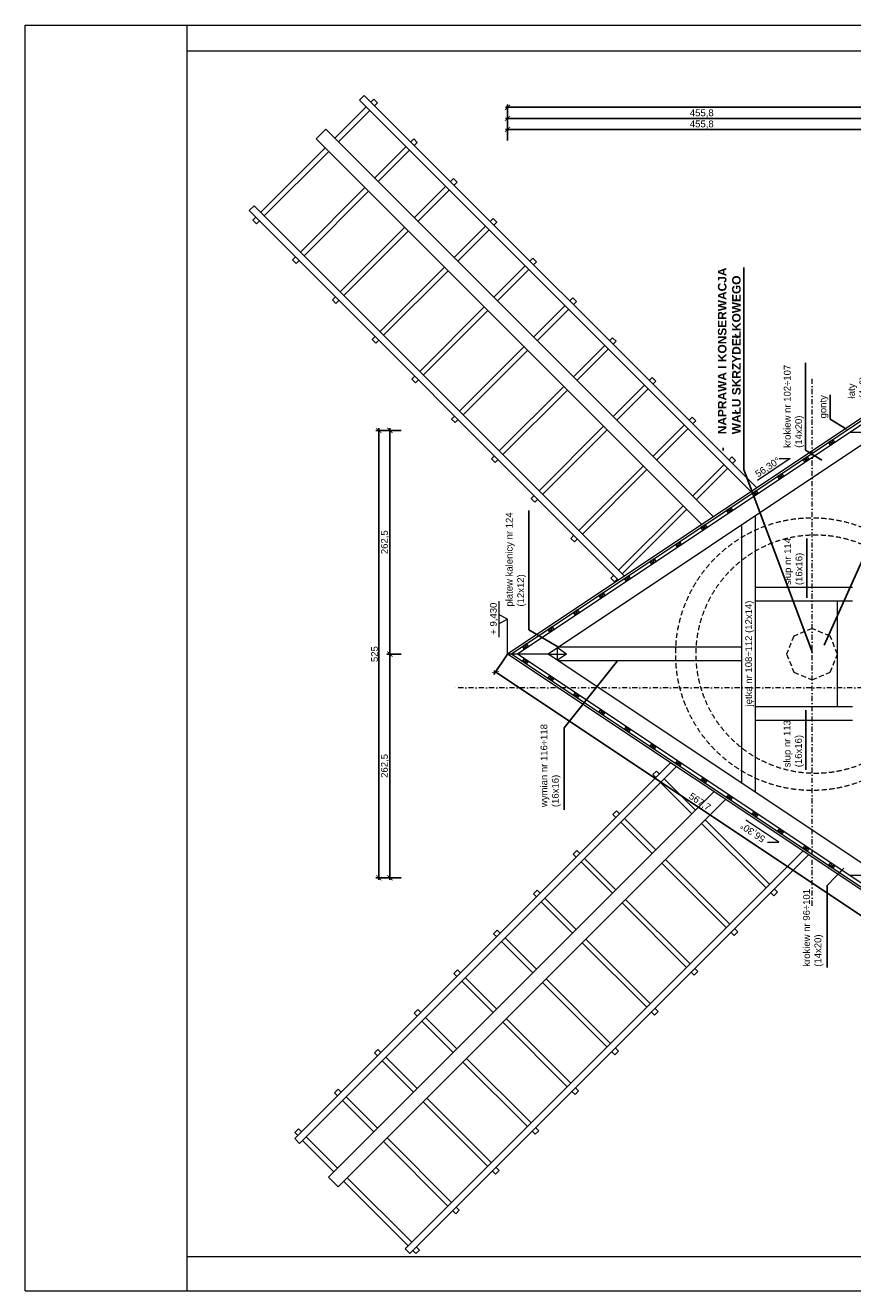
# Model space of a CAD drawing. Header units: millimetres. Extents: x -80660 to 263001, y 590205 to 619905.
# Tile 28 of 64: x 26859 to 36569, y 605055 to 619905. Entities that reach past the tile are written whole.
import ezdxf

# ---------------------------------------------------------------- set-up
doc = ezdxf.new("R2010")
doc.units = ezdxf.units.MM
doc.linetypes.add('DASHDOTX2', pattern=[2, 1, -0.5, 0, -0.5])
doc.linetypes.add('DASHEDX2', pattern=[1.5, 1, -0.5])
for name, color, linetype, lineweight in [('l.c.9', 3, 'Continuous', 9), ('l.k.k 15', 1, 'Continuous', 15), ('l.k.k. 5', 4, 'DASHEDX2', 5), ('l.kr.kp.9', 5, 'DASHDOTX2', 9)]:
    doc.layers.add(name, color=color, linetype=linetype, lineweight=lineweight)
doc.styles.add('styl1', font='arial.ttf')
doc.dimstyles.new('stefan', dxfattribs={"dimtxt": 80, "dimasz": 60, "dimexe": 35, "dimexo": 0, "dimgap": 10, "dimtad": 1, "dimdec": 1, "dimlfac": 0.1, "dimtxsty": 'styl1', "dimblk": 'ARCHTICK', "dimcen": 2.5, "dimdle": 25, "dimadec": 0, "dimazin": 0, "dimtfac": 1, "dimtdec": 1, "dimtmove": 0, "dimatfit": 3, "dimfxl": 1, "dimarcsym": 0})

# ---------------------------------------------------------------- blocks, each defined once
blk = doc.blocks.new('_ArchTick')
at = {"color": 0, "const_width": 0.15}
blk.add_lwpolyline([(-0.5, -0.5), (0.5, 0.5)], dxfattribs=at)
blk = doc.blocks.new('*D1419')
at = {"layer": 'Defpoints', "color": 0}
for p in [(31139, 615150), (31269, 615150), (31269, 612525)]:
    blk.add_point(p, dxfattribs=at)
at = {"layer": 'l.c.9', "color": 0, "lineweight": -2}
for p, q in [((31269, 615150), (31104, 615150)), ((31139, 612500), (31139, 615175)), ((31269, 612525), (31104, 612525))]:
    blk.add_line(p, q, dxfattribs=at)
at = {"layer": 'l.c.9', "color": 0, "lineweight": -2, "xscale": 60, "yscale": 60, "zscale": 60}
for p, rotation in [((31139, 615150), 90), ((31139, 612525), 270)]:
    blk.add_blockref('_ArchTick', p, dxfattribs=dict(at, rotation=rotation))
at = {"layer": 'l.c.9', "color": 0, "insert": (31081, 613838), "char_height": 80, "attachment_point": 5, "rotation": 90, "style": 'styl1'}
blk.add_mtext('262,5', dxfattribs=at)
blk = doc.blocks.new('*D1420')
at = {"layer": 'Defpoints', "color": 0}
for p in [(31009, 615150), (31139, 615150), (31139, 609900)]:
    blk.add_point(p, dxfattribs=at)
at = {"layer": 'l.c.9', "color": 0, "lineweight": -2}
for p, q in [((31139, 615150), (30974, 615150)), ((31009, 609875), (31009, 615175)), ((31139, 609900), (30974, 609900))]:
    blk.add_line(p, q, dxfattribs=at)
at = {"layer": 'l.c.9', "color": 0, "lineweight": -2, "xscale": 60, "yscale": 60, "zscale": 60}
for p, rotation in [((31009, 615150), 90), ((31009, 609900), 270)]:
    blk.add_blockref('_ArchTick', p, dxfattribs=dict(at, rotation=rotation))
at = {"layer": 'l.c.9', "color": 0, "insert": (30958, 612525), "char_height": 80, "attachment_point": 5, "rotation": 90, "style": 'styl1'}
blk.add_mtext('525', dxfattribs=at)
blk = doc.blocks.new('*D1421')
at = {"layer": 'Defpoints', "color": 0}
for p in [(32518, 612525), (37242, 609375), (37102, 609165)]:
    blk.add_point(p, dxfattribs=at)
at = {"layer": 'l.c.9', "color": 0, "lineweight": -2}
for p, q in [((32518, 612525), (32359, 612286)), ((32358, 612329), (37122, 609151)), ((37242, 609375), (37082, 609136))]:
    blk.add_line(p, q, dxfattribs=at)
for p, xscale, yscale, zscale, rotation in [((32378, 612315), 60.00000000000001, 60.00000000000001, 60.00000000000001, 146.3000000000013), ((37102, 609165), 60, 60, 60, 326.3000000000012)]:
    blk.add_blockref('_ArchTick', p, dxfattribs=dict(at, xscale=xscale, yscale=yscale, zscale=zscale, rotation=rotation))
at = {"layer": 'l.c.9', "color": 0, "insert": (34772, 610788), "char_height": 80, "attachment_point": 5, "rotation": 326.3, "style": 'styl1'}
blk.add_mtext('567,7', dxfattribs=at)
blk = doc.blocks.new('*D1422')
at = {"layer": 'Defpoints', "color": 0}
for p in [(31139, 612525), (31269, 612525), (31269, 609900)]:
    blk.add_point(p, dxfattribs=at)
at = {"layer": 'l.c.9', "color": 0, "lineweight": -2}
for p, q in [((31269, 612525), (31104, 612525)), ((31139, 609875), (31139, 612550)), ((31269, 609900), (31104, 609900))]:
    blk.add_line(p, q, dxfattribs=at)
at = {"layer": 'l.c.9', "color": 0, "lineweight": -2, "xscale": 60, "yscale": 60, "zscale": 60}
for p, rotation in [((31139, 612525), 90), ((31139, 609900), 270)]:
    blk.add_blockref('_ArchTick', p, dxfattribs=dict(at, rotation=rotation))
at = {"layer": 'l.c.9', "color": 0, "insert": (31081, 611213), "char_height": 80, "attachment_point": 5, "rotation": 90, "style": 'styl1'}
blk.add_mtext('262,5', dxfattribs=at)
blk = doc.blocks.new('*D1423')
at = {"layer": 'Defpoints', "color": 0}
for p in [(37077, 618682), (32518, 618552), (37077, 618552)]:
    blk.add_point(p, dxfattribs=at)
at = {"layer": 'l.c.9', "color": 0, "lineweight": -2}
for p, q in [((32493, 618682), (37102, 618682)), ((32518, 618552), (32518, 618717)), ((37077, 618552), (37077, 618717))]:
    blk.add_line(p, q, dxfattribs=at)
at = {"layer": 'l.c.9', "color": 0, "lineweight": -2, "xscale": 60, "yscale": 60, "zscale": 60, "rotation": 180}
blk.add_blockref('_ArchTick', (32518, 618682), dxfattribs=at)
at = {"layer": 'l.c.9', "color": 0, "lineweight": -2, "xscale": 60, "yscale": 60, "zscale": 60}
blk.add_blockref('_ArchTick', (37077, 618682), dxfattribs=at)
at = {"layer": 'l.c.9', "color": 0, "insert": (34798, 618740), "char_height": 80, "attachment_point": 5, "style": 'styl1'}
blk.add_mtext('455,8', dxfattribs=at)
blk = doc.blocks.new('*D1426')
at = {"layer": 'Defpoints', "color": 0}
for p in [(32518, 618812), (32518, 618682), (37077, 618682)]:
    blk.add_point(p, dxfattribs=at)
at = {"layer": 'l.c.9', "color": 0, "lineweight": -2}
for p, q in [((37102, 618812), (32493, 618812)), ((32518, 618682), (32518, 618847)), ((37077, 618682), (37077, 618847))]:
    blk.add_line(p, q, dxfattribs=at)
at = {"layer": 'l.c.9', "color": 0, "lineweight": -2, "xscale": 60, "yscale": 60, "zscale": 60, "rotation": 180}
blk.add_blockref('_ArchTick', (32518, 618812), dxfattribs=at)
at = {"layer": 'l.c.9', "color": 0, "lineweight": -2, "xscale": 60, "yscale": 60, "zscale": 60}
blk.add_blockref('_ArchTick', (37077, 618812), dxfattribs=at)
at = {"layer": 'l.c.9', "color": 0, "insert": (34798, 618870), "char_height": 80, "attachment_point": 5, "style": 'styl1'}
blk.add_mtext('455,8', dxfattribs=at)
blk = doc.blocks.new('*D1427')
at = {"layer": 'Defpoints', "color": 0}
for p in [(32518, 618812), (45932, 618942), (45932, 618812)]:
    blk.add_point(p, dxfattribs=at)
at = {"layer": 'l.c.9', "color": 0, "lineweight": -2}
for p, q in [((32518, 618812), (32518, 618977)), ((45932, 618812), (45932, 618977)), ((32493, 618942), (45957, 618942))]:
    blk.add_line(p, q, dxfattribs=at)
at = {"layer": 'l.c.9', "color": 0, "lineweight": -2, "xscale": 60, "yscale": 60, "zscale": 60, "rotation": 180}
blk.add_blockref('_ArchTick', (32518, 618942), dxfattribs=at)
at = {"layer": 'l.c.9', "color": 0, "lineweight": -2, "xscale": 60, "yscale": 60, "zscale": 60}
blk.add_blockref('_ArchTick', (45932, 618942), dxfattribs=at)
at = {"layer": 'l.c.9', "color": 0, "insert": (39225, 619000), "char_height": 80, "attachment_point": 5, "style": 'styl1'}
blk.add_mtext('1341,3', dxfattribs=at)

msp = doc.modelspace()

# ---------------------------------------------------------------- linework, layer by layer
at = {"layer": 'l.c.9', "color": 0}
for p, q in [((26859.38, 619904.52), (47859.38, 619904.52)), ((26859.38, 605054.52), (26859.38, 619904.52)), ((26859.38, 605054.52), (26859.38, 619904.52)), ((28759.38, 605054.52), (28759.38, 619904.52)), ((28759.38, 619604.52), (47559.38, 619604.52)), ((30780.84, 619024.45), (30837.41, 619081.02)), ((35380.44, 614424.85), (30780.84, 619024.45)), ((35442.96, 614475.48), (30837.41, 619081.02)), ((30915.19, 619003.24), (30950.55, 619038.59)), ((30992.98, 618996.17), (30950.55, 619038.59)), ((30957.62, 618960.81), (30992.98, 618996.17)), ((30490.93, 618578.97), (30858.63, 618946.67)), ((30533.36, 618536.55), (30901.05, 618904.24)), ((30384.86, 618685.04), (30271.73, 618571.9)), ((34933.92, 614135.99), (30384.86, 618685.04)), ((34798.17, 614045.46), (30271.73, 618571.9)), ((31381.88, 618536.55), (31417.24, 618571.9)), ((31459.67, 618529.48), (31417.24, 618571.9)), ((31424.31, 618494.12), (31459.67, 618529.48)), ((29621.19, 617709.23), (30377.79, 618465.84)), ((29663.62, 617666.81), (30420.22, 618423.41)), ((30957.62, 618112.28), (31325.32, 618479.98)), ((31000.05, 618069.86), (31367.74, 618437.55)), ((31848.58, 618069.86), (31883.93, 618105.21)), ((31926.36, 618062.79), (31883.93, 618105.21)), ((31891, 618027.43), (31926.36, 618062.79)), ((30087.88, 617242.54), (30844.48, 617999.15)), ((30130.31, 617200.12), (30886.91, 617956.72)), ((31424.31, 617645.59), (31792.01, 618013.29)), ((31466.74, 617603.17), (31834.43, 617970.86)), ((29486.84, 617730.45), (29543.41, 617787.02)), ((33890.38, 613440.04), (29543.41, 617787.02)), ((33822.51, 613394.77), (29486.84, 617730.45)), ((29529.26, 617617.31), (29564.62, 617652.66)), ((29571.69, 617574.88), (29529.26, 617617.31)), ((32315.27, 617603.17), (32350.62, 617638.52)), ((32393.05, 617596.1), (32350.62, 617638.52)), ((29571.69, 617574.88), (29607.05, 617610.24)), ((30554.57, 616775.85), (31311.17, 617532.46)), ((30597, 616733.43), (31353.6, 617490.03)), ((31891, 617178.9), (32258.7, 617546.6)), ((31933.43, 617136.48), (32301.12, 617504.17)), ((32357.69, 617560.74), (32393.05, 617596.1)), ((29995.96, 617150.62), (30031.31, 617185.97)), ((32781.96, 617136.48), (32817.31, 617171.83)), ((32859.74, 617129.41), (32817.31, 617171.83)), ((30038.38, 617108.19), (29995.96, 617150.62)), ((30038.38, 617108.19), (30073.74, 617143.55)), ((31021.26, 616309.16), (31777.86, 617065.77)), ((31063.69, 616266.74), (31820.29, 617023.34)), ((32357.69, 616712.21), (32725.39, 617079.91)), ((32400.12, 616669.79), (32767.81, 617037.48)), ((32824.38, 617094.05), (32859.74, 617129.41)), ((30462.65, 616683.93), (30498, 616719.28)), ((30505.07, 616641.5), (30462.65, 616683.93)), ((30505.07, 616641.5), (30540.43, 616676.86)), ((31487.95, 615842.47), (32244.56, 616599.08)), ((32824.38, 616245.52), (33192.08, 616613.22)), ((33248.65, 616669.79), (33284, 616705.14)), ((33326.43, 616662.72), (33284, 616705.14)), ((33291.07, 616627.36), (33326.43, 616662.72)), ((31530.38, 615800.05), (32286.98, 616556.65)), ((32866.81, 616203.1), (33234.5, 616570.79)), ((30929.34, 616217.24), (30964.69, 616252.59)), ((30971.76, 616174.81), (30929.34, 616217.24)), ((30971.76, 616174.81), (31007.12, 616210.17)), ((31954.64, 615375.78), (32711.25, 616132.39)), ((33291.07, 615778.83), (33658.77, 616146.53)), ((33715.34, 616203.1), (33750.69, 616238.45)), ((33793.12, 616196.03), (33750.69, 616238.45)), ((33757.76, 616160.67), (33793.12, 616196.03)), ((31997.07, 615333.35), (32753.67, 616089.96)), ((33333.5, 615736.41), (33701.19, 616104.1)), ((31396.03, 615750.55), (31431.38, 615785.9)), ((31438.45, 615708.12), (31396.03, 615750.55)), ((31438.45, 615708.12), (31473.81, 615743.48)), ((34182.03, 615736.41), (34217.38, 615771.76)), ((34259.81, 615729.33), (34217.38, 615771.76)), ((34224.45, 615693.98), (34259.81, 615729.33)), ((32421.33, 614909.09), (33177.94, 615665.69)), ((32463.76, 614866.66), (33220.36, 615623.27)), ((37241.69, 615675.08), (32518.46, 612525.08)), ((37255.56, 615654.28), (32563.52, 612525.08)), ((37256.95, 615607.13), (32635.61, 612525.08)), ((33757.76, 615312.14), (34125.46, 615679.84)), ((33800.19, 615269.72), (34167.89, 615637.41)), ((31862.72, 615283.86), (31898.07, 615319.21)), ((31905.14, 615241.43), (31862.72, 615283.86)), ((31905.14, 615241.43), (31940.5, 615276.79)), ((34648.72, 615269.72), (34684.07, 615305.07)), ((34726.5, 615262.64), (34684.07, 615305.07)), ((34691.14, 615227.29), (34726.5, 615262.64)), ((32888.02, 614442.4), (33644.63, 615199)), ((32930.45, 614399.97), (33687.05, 615156.58)), ((34224.45, 614845.45), (34592.15, 615213.15)), ((34266.88, 614803.02), (34634.58, 615170.72)), ((42723.69, 615125.08), (36534.15, 615125.08)), ((36816.69, 615073.11), (32996.07, 612525.08)), ((36336.25, 615041.18), (36286.33, 615007.89)), ((36286.33, 615007.89), (36358.44, 615007.9)), ((36286.33, 615007.89), (36308.53, 614974.61)), ((36336.25, 615041.18), (36308.53, 614974.61)), ((36336.25, 615041.18), (36358.44, 615007.9)), ((32329.41, 614817.17), (32364.76, 614852.52)), ((32371.83, 614774.74), (32329.41, 614817.17)), ((32371.83, 614774.74), (32407.19, 614810.1)), ((35115.41, 614803.02), (35150.76, 614838.38)), ((35193.19, 614795.95), (35150.76, 614838.38)), ((35157.83, 614760.6), (35193.19, 614795.95)), ((35837.27, 614821.33), (35450.94, 614563.68)), ((35705.05, 614821.33), (35837.27, 614821.33)), ((36036.75, 614841.43), (35986.83, 614808.14)), ((35986.83, 614808.14), (36058.94, 614808.16)), ((35986.83, 614808.14), (36009.02, 614774.87)), ((36036.75, 614841.43), (36009.02, 614774.87)), ((36036.75, 614841.43), (36058.94, 614808.16)), ((33354.71, 613975.71), (34111.32, 614732.31)), ((33397.14, 613933.28), (34153.74, 614689.89)), ((34691.14, 614378.76), (35058.84, 614746.46)), ((34733.57, 614336.33), (35101.27, 614704.03)), ((35737.24, 614641.69), (35687.33, 614608.4)), ((35737.24, 614641.69), (35709.52, 614575.12)), ((35737.24, 614641.69), (35759.44, 614608.41)), ((35687.33, 614608.4), (35759.44, 614608.41)), ((35687.33, 614608.4), (35709.52, 614575.12)), ((32796.1, 614350.48), (32831.45, 614385.83)), ((32838.52, 614308.05), (32796.1, 614350.48)), ((35437.74, 614441.95), (35387.82, 614408.66)), ((35387.82, 614408.66), (35459.93, 614408.67)), ((35387.82, 614408.66), (35410.02, 614375.38)), ((35437.74, 614441.95), (35410.02, 614375.38)), ((35437.74, 614441.95), (35459.93, 614408.67)), ((32838.52, 614308.05), (32873.88, 614343.41)), ((33821.4, 613509.02), (34578.01, 614265.62)), ((33863.83, 613466.59), (34620.43, 614223.2)), ((35138.24, 614242.2), (35088.32, 614208.91)), ((35088.32, 614208.91), (35160.43, 614208.92)), ((35088.32, 614208.91), (35110.51, 614175.63)), ((35138.24, 614242.2), (35110.51, 614175.63)), ((35138.24, 614242.2), (35160.43, 614208.92)), ((35426.69, 610904.06), (35426.69, 614146.1)), ((33262.79, 613883.79), (33298.14, 613919.14)), ((34838.73, 614042.46), (34788.82, 614009.17)), ((34788.82, 614009.17), (34860.93, 614009.18)), ((34788.82, 614009.17), (34811.01, 613975.89)), ((34838.73, 614042.46), (34811.01, 613975.89)), ((34838.73, 614042.46), (34860.93, 614009.18)), ((35266.69, 611010.77), (35266.69, 614039.39)), ((33305.22, 613841.36), (33262.79, 613883.79)), ((33305.22, 613841.36), (33340.57, 613876.71)), ((34539.23, 613842.71), (34489.31, 613809.42)), ((34489.31, 613809.42), (34561.42, 613809.44)), ((34489.31, 613809.42), (34511.51, 613776.15)), ((34539.23, 613842.71), (34511.51, 613776.15)), ((34539.23, 613842.71), (34561.42, 613809.44)), ((34239.73, 613642.97), (34189.81, 613609.68)), ((34189.81, 613609.68), (34261.92, 613609.69)), ((34189.81, 613609.68), (34212, 613576.4)), ((34239.73, 613642.97), (34212, 613576.4)), ((34239.73, 613642.97), (34261.92, 613609.69)), ((33729.48, 613417.1), (33764.83, 613452.45)), ((33771.91, 613374.67), (33729.48, 613417.1)), ((33771.91, 613374.67), (33807.26, 613410.02)), ((33940.22, 613443.23), (33890.3, 613409.94)), ((33890.3, 613409.94), (33962.42, 613409.95)), ((33890.3, 613409.94), (33912.5, 613376.66)), ((33940.22, 613443.23), (33912.5, 613376.66)), ((33940.22, 613443.23), (33962.42, 613409.95)), ((36566.69, 613305.08), (35426.69, 613305.08)), ((33640.72, 613243.48), (33590.8, 613210.19)), ((33590.8, 613210.19), (33662.91, 613210.2)), ((33590.8, 613210.19), (33612.99, 613176.91)), ((33640.72, 613243.48), (33612.99, 613176.91)), ((33640.72, 613243.48), (33662.91, 613210.2)), ((32418.46, 612724.83), (32418.46, 613144.83)), ((33341.21, 613043.74), (33291.3, 613010.45)), ((33291.3, 613010.45), (33363.41, 613010.46)), ((33291.3, 613010.45), (33313.49, 612977.17)), ((33341.21, 613043.74), (33313.49, 612977.17)), ((33341.21, 613043.74), (33363.41, 613010.46)), ((36566.69, 613145.08), (35426.69, 613145.08)), ((36391.69, 611905.08), (36391.69, 613145.08)), ((32518.46, 612934.83), (32418.46, 612984.83)), ((32418.46, 612884.83), (32518.46, 612934.83)), ((32518.46, 612525.08), (32518.46, 612934.83)), ((33041.71, 612843.99), (32991.79, 612810.7)), ((32991.79, 612810.7), (33063.91, 612810.72)), ((32991.79, 612810.7), (33013.99, 612777.43)), ((33041.71, 612843.99), (33013.99, 612777.43)), ((33041.71, 612843.99), (33063.91, 612810.72)), ((32742.21, 612644.25), (32692.29, 612610.96)), ((32692.29, 612610.96), (32764.4, 612610.97)), ((32692.29, 612610.96), (32714.48, 612577.68)), ((32742.21, 612644.25), (32714.48, 612577.68)), ((32742.21, 612644.25), (32764.4, 612610.97)), ((33212.35, 612525.08), (33104.21, 612597.2)), ((33104.21, 612452.96), (33104.21, 612597.2)), ((35266.69, 612605.08), (33116.03, 612605.08)), ((37241.69, 609375.08), (32518.46, 612525.08)), ((32996.07, 612525.08), (32518.46, 612525.08)), ((37255.56, 609395.88), (32563.52, 612525.08)), ((37256.95, 609443.03), (32635.61, 612525.08)), ((32692.29, 612439.2), (32714.48, 612472.48)), ((32742.21, 612405.91), (32692.29, 612439.2)), ((32764.4, 612439.19), (32692.29, 612439.2)), ((32714.48, 612472.48), (32742.21, 612405.91)), ((32742.21, 612405.91), (32764.4, 612439.19)), ((36816.69, 609977.05), (32996.07, 612525.08)), ((32996.07, 612525.08), (33212.35, 612525.08)), ((33212.35, 612525.08), (33104.21, 612452.96)), ((35266.69, 612445.08), (33116.03, 612445.08)), ((32991.79, 612239.46), (33013.99, 612272.73)), ((33013.99, 612272.73), (33041.71, 612206.17)), ((33041.71, 612206.17), (32991.79, 612239.46)), ((33063.91, 612239.44), (32991.79, 612239.46)), ((33041.71, 612206.17), (33063.91, 612239.44)), ((33291.3, 612039.71), (33313.49, 612072.99)), ((33341.21, 612006.42), (33291.3, 612039.71)), ((33363.41, 612039.7), (33291.3, 612039.71)), ((33313.49, 612072.99), (33341.21, 612006.42)), ((33341.21, 612006.42), (33363.41, 612039.7)), ((33590.8, 611839.97), (33612.99, 611873.25)), ((33640.72, 611806.68), (33590.8, 611839.97)), ((33662.91, 611839.96), (33590.8, 611839.97)), ((33612.99, 611873.25), (33640.72, 611806.68)), ((33640.72, 611806.68), (33662.91, 611839.96)), ((36566.69, 611905.08), (35426.69, 611905.08)), ((33890.3, 611640.22), (33912.5, 611673.5)), ((33912.5, 611673.5), (33940.22, 611606.93)), ((36566.69, 611745.08), (35426.69, 611745.08)), ((33940.22, 611606.93), (33890.3, 611640.22)), ((33962.42, 611640.21), (33890.3, 611640.22)), ((33940.22, 611606.93), (33962.42, 611640.21)), ((34189.81, 611440.48), (34212, 611473.76)), ((34239.73, 611407.19), (34189.81, 611440.48)), ((34261.92, 611440.47), (34189.81, 611440.48)), ((34212, 611473.76), (34239.73, 611407.19)), ((34239.73, 611407.19), (34261.92, 611440.47)), ((34431.49, 611249.25), (30022.29, 606840.05)), ((34489.31, 611240.74), (34511.51, 611274.01)), ((34539.23, 611207.45), (34489.31, 611240.74)), ((34561.42, 611240.72), (34489.31, 611240.74)), ((34511.51, 611274.01), (34539.23, 611207.45)), ((34539.23, 611207.45), (34561.42, 611240.72)), ((34499.36, 611203.99), (30078.85, 606783.48)), ((34264.93, 611153.4), (34222.5, 611110.98)), ((34222.5, 611110.98), (34257.85, 611075.62)), ((34264.93, 611153.4), (34300.28, 611118.05)), ((34314.42, 611019.05), (34682.12, 610651.36)), ((34356.85, 611061.48), (34724.55, 610693.78)), ((34788.82, 611040.99), (34811.01, 611074.27)), ((34838.73, 611007.7), (34788.82, 611040.99)), ((34860.93, 611040.98), (34788.82, 611040.99)), ((34811.01, 611074.27), (34838.73, 611007.7)), ((34838.73, 611007.7), (34860.93, 611040.98)), ((34940.53, 610909.76), (30418.27, 606387.5)), ((35076.27, 610819.23), (30531.4, 606274.36)), ((35088.32, 610841.25), (35110.51, 610874.53)), ((35138.24, 610807.96), (35088.32, 610841.25)), ((35160.43, 610841.24), (35088.32, 610841.25)), ((35110.51, 610874.53), (35138.24, 610807.96)), ((35138.24, 610807.96), (35160.43, 610841.24)), ((33798.24, 610686.71), (33755.81, 610644.28)), ((33755.81, 610644.28), (33791.16, 610608.93)), ((33798.24, 610686.71), (33833.59, 610651.36)), ((35387.82, 610641.5), (35410.02, 610674.78)), ((35437.74, 610608.21), (35387.82, 610641.5)), ((35459.93, 610641.49), (35387.82, 610641.5)), ((35410.02, 610674.78), (35437.74, 610608.21)), ((35437.74, 610608.21), (35459.93, 610641.49)), ((33847.73, 610552.36), (34215.43, 610184.67)), ((33890.16, 610594.79), (34257.85, 610227.09)), ((34795.26, 610538.22), (35551.86, 609781.61)), ((34837.68, 610580.65), (35594.29, 609824.04)), ((35703.25, 610316.95), (35316.91, 610574.61)), ((35687.33, 610441.76), (35709.52, 610475.04)), ((35737.24, 610408.47), (35687.33, 610441.76)), ((35759.44, 610441.75), (35687.33, 610441.76)), ((35709.52, 610475.04), (35737.24, 610408.47)), ((35737.24, 610408.47), (35759.44, 610441.75)), ((35984.06, 610213.81), (31316.29, 605546.04)), ((33289.12, 610177.59), (33331.55, 610220.02)), ((33331.55, 610220.02), (33366.9, 610184.67)), ((35571.02, 610316.95), (35703.25, 610316.95)), ((35986.83, 610242.02), (36009.02, 610275.29)), ((36036.75, 610208.73), (35986.83, 610242.02)), ((36058.94, 610242), (35986.83, 610242.02)), ((36009.02, 610275.29), (36036.75, 610208.73)), ((36036.75, 610208.73), (36058.94, 610242)), ((36051.93, 610168.55), (31372.86, 605489.48)), ((33289.12, 610177.59), (33324.47, 610142.24)), ((33381.04, 610085.67), (33748.74, 609717.97)), ((33423.47, 610128.1), (33791.16, 609760.4)), ((34328.57, 610071.53), (35085.17, 609314.92)), ((34370.99, 610113.95), (35127.6, 609357.35)), ((36286.33, 610042.27), (36308.53, 610075.55)), ((36336.25, 610008.98), (36286.33, 610042.27)), ((36358.44, 610042.26), (36286.33, 610042.27)), ((36308.53, 610075.55), (36336.25, 610008.98)), ((36336.25, 610008.98), (36358.44, 610042.26)), ((36894.61, 609925.08), (36534.15, 609925.08)), ((32864.85, 609753.33), (32822.43, 609710.9)), ((32864.85, 609753.33), (32900.21, 609717.97)), ((35650.86, 609767.47), (35686.21, 609732.12)), ((32822.43, 609710.9), (32857.78, 609675.55)), ((32914.35, 609618.98), (33282.05, 609251.28)), ((32956.78, 609661.41), (33324.47, 609293.71)), ((33861.88, 609604.84), (34618.48, 608848.23)), ((33904.3, 609647.26), (34660.91, 608890.66)), ((35608.43, 609725.05), (35643.78, 609689.69)), ((35686.21, 609732.12), (35643.78, 609689.69)), ((35184.16, 609300.78), (35219.52, 609265.43)), ((32398.16, 609286.64), (32355.74, 609244.21)), ((32355.74, 609244.21), (32391.09, 609208.86)), ((32398.16, 609286.64), (32433.52, 609251.28)), ((32447.66, 609152.29), (32815.36, 608784.59)), ((32490.09, 609194.72), (32857.78, 608827.02)), ((33437.61, 609180.57), (34194.22, 608423.97)), ((35141.74, 609258.36), (35177.09, 609223)), ((35177.09, 609223), (35219.52, 609265.43)), ((33395.18, 609138.15), (34151.79, 608381.54)), ((31931.47, 608819.95), (31889.05, 608777.52)), ((31889.05, 608777.52), (31924.4, 608742.17)), ((31931.47, 608819.95), (31966.83, 608784.59)), ((32023.4, 608728.03), (32391.09, 608360.33)), ((32970.92, 608713.88), (33727.52, 607957.28)), ((34675.05, 608791.66), (34710.4, 608756.31)), ((34752.83, 608798.74), (34710.4, 608756.31)), ((34717.47, 608834.09), (34752.83, 608798.74)), ((31980.97, 608685.6), (32348.67, 608317.9)), ((32928.49, 608671.46), (33685.1, 607914.85)), ((31464.78, 608353.26), (31422.36, 608310.83)), ((31422.36, 608310.83), (31457.71, 608275.48)), ((31464.78, 608353.26), (31500.14, 608317.9)), ((31556.71, 608261.33), (31924.4, 607893.64)), ((34208.36, 608324.97), (34243.71, 608289.62)), ((34286.14, 608332.05), (34243.71, 608289.62)), ((34250.78, 608367.4), (34286.14, 608332.05)), ((31514.28, 608218.91), (31881.98, 607851.21)), ((32461.8, 608204.77), (33218.41, 607448.16)), ((32504.23, 608247.19), (33260.83, 607490.59)), ((30998.09, 607886.57), (30955.67, 607844.14)), ((30955.67, 607844.14), (30991.02, 607808.79)), ((30998.09, 607886.57), (31033.45, 607851.21)), ((33741.67, 607858.28), (33777.02, 607822.93)), ((33819.45, 607865.35), (33777.02, 607822.93)), ((33784.09, 607900.71), (33819.45, 607865.35)), ((31047.59, 607752.22), (31415.29, 607384.52)), ((31090.02, 607794.64), (31457.71, 607426.95)), ((31995.11, 607738.08), (32751.72, 606981.47)), ((32037.54, 607780.5), (32794.14, 607023.9)), ((30531.4, 607419.88), (30488.98, 607377.45)), ((30488.98, 607377.45), (30524.33, 607342.1)), ((30531.4, 607419.88), (30566.76, 607384.52)), ((33274.98, 607391.59), (33310.33, 607356.24)), ((33352.76, 607398.66), (33310.33, 607356.24)), ((33317.4, 607434.02), (33352.76, 607398.66)), ((30580.9, 607285.53), (30948.6, 606917.83)), ((30623.33, 607327.95), (30991.02, 606960.26)), ((31528.42, 607271.39), (32285.03, 606514.78)), ((31570.85, 607313.81), (32327.45, 606557.21)), ((30064.71, 606953.19), (30022.29, 606910.76)), ((30064.71, 606953.19), (30100.07, 606917.83)), ((32808.29, 606924.9), (32843.64, 606889.55)), ((32886.07, 606931.97), (32843.64, 606889.55)), ((32850.71, 606967.33), (32886.07, 606931.97)), ((30022.29, 606910.76), (30057.64, 606875.41)), ((30022.29, 606840.05), (30078.85, 606783.48)), ((30114.21, 606818.84), (30481.9, 606451.14)), ((30156.64, 606861.26), (30524.33, 606493.57)), ((31061.73, 606804.69), (31818.34, 606048.09)), ((31104.16, 606847.12), (31860.76, 606090.52)), ((32384.02, 606500.64), (32419.38, 606465.28)), ((30531.4, 606274.36), (30418.27, 606387.5)), ((30595.04, 606338), (31351.65, 605581.4)), ((30637.47, 606380.43), (31394.07, 605623.83)), ((32341.6, 606458.21), (32376.95, 606422.86)), ((32419.38, 606465.28), (32376.95, 606422.86)), ((31917.33, 606033.95), (31952.69, 605998.59)), ((31874.91, 605991.52), (31910.26, 605956.17)), ((31952.69, 605998.59), (31910.26, 605956.17)), ((28759.38, 605454.52), (47559.38, 605454.52)), ((31316.29, 605546.04), (31372.86, 605489.48)), ((31408.21, 605524.83), (31443.57, 605489.48)), ((31486, 605531.9), (31443.57, 605489.48)), ((31450.64, 605567.26), (31486, 605531.9)), ((26859.38, 605054.52), (47859.38, 605054.52))]:
    msp.add_line(p, q, dxfattribs=at)
at = {"layer": 'l.k.k. 5', "color": 0, "ltscale": 60}
msp.add_lwpolyline([(36391.69, 612525.08), (36303.82, 612737.21), (36091.69, 612825.08), (35879.56, 612737.21), (35791.69, 612525.08), (35879.56, 612312.95), (36091.69, 612225.08), (36303.82, 612312.95)], close=True, dxfattribs=at)
msp.add_lwpolyline([(36391.69, 612525.08), (36303.82, 612737.21), (36091.69, 612825.08), (35879.56, 612737.21), (35791.69, 612525.08), (35879.56, 612312.95), (36091.69, 612225.08), (36303.82, 612312.95)], close=True, dxfattribs=at)
for centre, radius in [((36091.69, 612525.08), 1600), ((36131.69, 612525.08), 1400)]:
    msp.add_circle(centre, radius, dxfattribs=at)
at = {"layer": 'l.kr.kp.9', "color": 0, "ltscale": 60}
for p, q in [((36091.69, 609572.02), (36091.69, 615788.01)), ((47013.18, 612127.64), (31896.38, 612127.64))]:
    msp.add_line(p, q, dxfattribs=at)

# ---------------------------------------------------------------- texts
at = {"layer": 'l.c.9', "color": 0, "char_height": 80, "width": 2924.252, "attachment_point": 1}
for s, insert, rotation in [('{\\fArial|b0|i0|c238|p34;krokiew nr 102÷107\\P(14x20)}', (35760.81, 614945.92), 90), ('{\\fArial|b0|i0|c238|p34;łaty\\P(4x6)}', (36515.12, 615527.04), 90), ('{\\fArial|b0|i0|c238|p34;gonty}', (36179.92, 615291.04), 90), ('{\\fArial|b0|i0|c238|p34;56,30°}', (35413.89, 614662.5), 33.7), ('{\\fArial|b0|i0|c238|p34;płatew kalenicy nr \\fArial|b0|i0|c238|p32;124\\P\\fArial|b0|i0|c238|p34;(12x12)}', (32498.49, 613082.92), 90), ('{\\fArial|b0|i0|c238|p34;słup nr 114\\P(16x16)}', (35765.49, 613335.13), 90), ('{\\fArial|b0|i0|c238|p34;jętka nr 108\\fArial|b0|i0|c238|p32;÷112 \\fArial|b0|i0|c238|p34;(12x14)}', (35307.98, 611911.12), 90), ('{\\fArial|b0|i0|c238|p34;+ 9,430}', (32312.12, 612753.07), 90), ('{\\fArial|b0|i0|c238|p34;słup nr 113 \\P(16x16)}', (35758.97, 611197.45), 90), ('{\\fArial|b0|i0|c238|p34;wymian nr 116\\fArial|b0|i0|c238|p32;÷118\\P\\fArial|b0|i0|c238|p34;(16x16)}', (32905.92, 610729.99), 90), ('{\\fArial|b0|i0|c238|p34;56,30°}', (35508.28, 610308.7), 146.3), ('{\\fArial|b0|i0|c238|p34;krokiew nr 96\\fArial|b0|i0|c238|p32;÷101\\fMS Shell Dlg|b0|i0|c238|p0; \\P\\fArial|b0|i0|c238|p34;(14x20)}', (35986.89, 608856.5), 90)]:
    msp.add_mtext(s, dxfattribs=dict(at, insert=insert, rotation=rotation))
at = {"layer": 'l.k.k 15', "color": 1, "insert": (34987.5, 614705.74), "char_height": 100, "width": 8643.5556, "attachment_point": 1, "rotation": 90}
msp.add_mtext('\\pxi-6,l8,t4;{\\fArial|b1|i0|c238|p34;-^INAPRAWA I KONSERWACJA \\P^IWAŁU SKRZYDEŁKOWEGO}', dxfattribs=at)

# ---------------------------------------------------------------- dimensions: what is measured, and where the dimension line sits
at = {"layer": 'l.c.9', "color": 0}
for base, p1, p2, angle, picture, middle in [((45931.69, 618941.87), (32518.46, 618811.87), (45931.69, 618811.87), 180, '*D1427', (39225.08, 618999.95)), ((37076.69, 618681.87), (32518.46, 618551.87), (37076.69, 618551.87), 180, '*D1423', (34797.58, 618739.95)), ((31138.9, 612525.08), (31268.9, 609900.08), (31268.9, 612525.08), 90, '*D1422', (31080.83, 611212.58))]:
    dim = msp.add_linear_dim(base=base, p1=p1, p2=p2, angle=angle, dimstyle='stefan', dxfattribs=at)
    dim.commit()
    dim.dimension.update_dxf_attribs({"geometry": picture, "text_midpoint": middle})
for base, p1, p2, angle, picture, middle in [((32518.46, 618811.87), (37076.69, 618681.87), (32518.46, 618681.87), 180, '*D1426', (34797.58, 618869.95)), ((31138.9, 615150.08), (31268.9, 612525.08), (31268.9, 615150.08), 90, '*D1419', (31080.83, 613837.58))]:
    dim = msp.add_linear_dim(base=base, p1=p1, p2=p2, angle=angle, dimstyle='stefan', override={"dimtmove": 1}, dxfattribs=at)
    dim.commit()
    dim.dimension.update_dxf_attribs({"geometry": picture, "text_midpoint": middle})
for p1, p2, distance, picture, middle in [((31138.9, 609900.08), (31138.9, 615150.08), 130, '*D1420', (30958.06, 612525.08)), ((32518.46, 612525.08), (37241.69, 609375.08), -252.36, '*D1421', (34772.28, 610788.44))]:
    dim = msp.add_aligned_dim(p1=p1, p2=p2, distance=distance, dimstyle='stefan', dxfattribs=at)
    dim.commit()
    dim.dimension.update_dxf_attribs({"geometry": picture, "text_midpoint": middle})

# ---------------------------------------------------------------- leaders
for points in [[(36208.18, 614801.85), (36015.28, 614917.64), (36015.28, 615944.52)], [(36497.09, 615166.92), (36304.19, 615282.71), (36304.19, 615569.85)], [(36232.85, 612628.71), (36889.74, 614092.75), (36889.74, 614695.35)], [(33116.03, 612605.08), (32769.75, 612810.7), (32769.75, 614211.04)], [(36030, 613185.99), (36030, 613881.5)], [(33807.77, 612445.08), (33183.09, 611660.01), (33183.09, 610696.99)], [(36017.67, 611868.55), (36017.67, 611167.78)], [(36463.83, 610011.52), (36270.93, 609810.14), (36270.93, 608849.04)]]:
    msp.add_leader(points, dimstyle='stefan', override={"dimgap": 10, "dimtad": 0}, dxfattribs=at)
at = {"layer": 'l.k.k 15', "color": 1}
msp.add_leader([(36091.69, 612551.85), (35292.83, 614691.26), (35292.83, 617061.36)], dimstyle='stefan', override={"dimgap": 10, "dimtad": 0}, dxfattribs=at)

doc.saveas('drawing.dxf')
